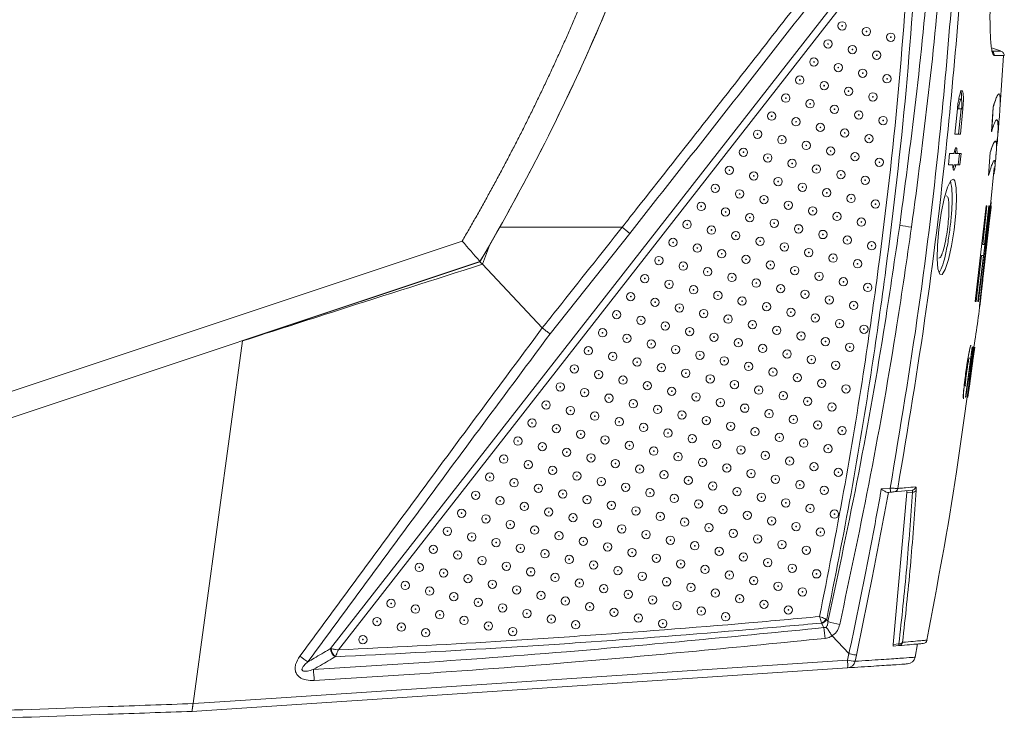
# Model space of a CAD drawing. Header units: millimetres. Extents: x 19 to 723, y 156 to 413.
# Tile 20 of 22: x 603 to 721, y 161 to 247. Entities that reach past the tile are written whole.
import ezdxf

# ---------------------------------------------------------------- set-up
doc = ezdxf.new("R2010")
doc.units = ezdxf.units.MM
doc.header["$LTSCALE"] = 2.5

msp = doc.modelspace()

# ---------------------------------------------------------------- linework, layer by layer
at = {"color": 7, "linetype": 'Continuous', "lineweight": 15}
for p, q in [((640.3, 171.84), (709.81, 260.88)), ((710.05, 259.8), (641.25, 171.68)), ((672.09, 245.63), (672.1, 245.63)), ((720.69, 243.6), (719.63, 243.97)), ((719.76, 243.46), (719.76, 243.45)), ((719.8, 243.23), (719.83, 243.2)), ((720.66, 237.12), (721.05, 243.06)), ((715.98, 237.81), (715.78, 237.81)), ((715.53, 236.65), (715.22, 233.59)), ((715.53, 236.65), (715.69, 236.65)), ((715.99, 236.65), (715.68, 233.59)), ((715.69, 236.65), (716.04, 236.65)), ((715.89, 233.59), (716.19, 236.65)), ((719.81, 236.84), (719.64, 233.94)), ((719.65, 233.94), (719.82, 236.84)), ((719.81, 236.84), (719.82, 236.84)), ((715.22, 233.59), (715.89, 233.59)), ((719.64, 233.94), (719.65, 233.94)), ((720.21, 232.23), (720.3, 233.06)), ((714.6, 231.29), (714.45, 229.94)), ((715.14, 231.29), (714.6, 231.29)), ((715.29, 231.29), (715.5, 231.29)), ((715.98, 231.29), (715.5, 231.29)), ((715.78, 231.29), (715.64, 229.94)), ((715.84, 229.94), (715.98, 231.29)), ((719.47, 231.4), (719.27, 228.66)), ((719.28, 228.66), (719.48, 231.4)), ((719.47, 231.4), (719.48, 231.4)), ((714.45, 229.94), (714.99, 229.94)), ((715.15, 229.94), (715.35, 229.94)), ((715.35, 229.94), (715.84, 229.94)), ((719.49, 225.09), (719.94, 229.56)), ((719.95, 230.4), (720.01, 230.38)), ((719.27, 228.66), (719.28, 228.66)), ((714.17, 226.19), (714.23, 226.16)), ((718.99, 224.99), (717.68, 213.52)), ((719.36, 224.99), (718.07, 213.52)), ((719.44, 224.99), (718.18, 212.91)), ((719.07, 224.99), (718.57, 220.37)), ((718.62, 216.5), (719.58, 224.99)), ((719.49, 224.99), (718.62, 216.5)), ((719.3, 224.99), (718.8, 220.37)), ((718.81, 220.37), (719.31, 224.99)), ((718.99, 224.99), (719, 224.99)), ((719, 224.99), (719.07, 224.99)), ((719.3, 224.99), (719.31, 224.99)), ((719.31, 224.99), (719.36, 224.99)), ((719.57, 224.86), (719.34, 222.9)), ((719.44, 224.99), (719.45, 224.99)), ((719.45, 224.99), (719.49, 224.99)), ((719.58, 225.48), (719.54, 225.04)), ((719.54, 224.96), (719.59, 225.48)), ((719.57, 224.99), (719.58, 224.99)), ((719.58, 225.48), (719.59, 225.48)), ((719.58, 224.99), (719.59, 224.99)), ((660.62, 222.44), (659.36, 220.23)), ((675.3, 222.44), (660.62, 222.44)), ((676.2, 221.69), (666.64, 209.62)), ((538.31, 181.49), (656.09, 220.77)), ((658.23, 218.29), (659.36, 220.23)), ((659.36, 220.23), (658.52, 217.98)), ((718.57, 220.37), (718.81, 220.37)), ((718.42, 219.03), (717.77, 213.52)), ((718.65, 219.03), (718, 213.52)), ((718.01, 213.52), (718.66, 219.03)), ((718.66, 219.03), (718.42, 219.03)), ((658.23, 218.32), (538.31, 178.32)), ((629.73, 208.78), (658.23, 218.29)), ((658.52, 217.98), (658.52, 217.98)), ((658.52, 217.98), (665.71, 210.34)), ((718.65, 216.91), (718.19, 212.91)), ((718.37, 216.19), (718.4, 216.47)), ((717.68, 213.52), (717.69, 213.52)), ((717.77, 213.52), (717.69, 213.52)), ((718, 213.52), (718.01, 213.52)), ((718.07, 213.52), (718.01, 213.52)), ((718.18, 212.91), (718.24, 213.45)), ((718.18, 212.91), (718.19, 212.91)), ((718.19, 212.91), (718.24, 213.42)), ((665.71, 210.34), (665.71, 210.34)), ((629.73, 208.78), (623.79, 165.24)), ((629.73, 208.82), (629.73, 208.81)), ((717.32, 208.05), (716.49, 202.05)), ((716.5, 202.05), (717.33, 208.05)), ((716.76, 202.05), (717.58, 208.05)), ((717.6, 208.05), (716.78, 202.05)), ((717.16, 208.25), (717.17, 208.25)), ((717.48, 208.05), (717.31, 206.73)), ((717.32, 208.05), (717.33, 208.05)), ((717.32, 206.73), (717.49, 208.05)), ((717.33, 208.05), (717.41, 208.05)), ((717.57, 208.05), (717.4, 206.73)), ((717.43, 206.67), (717.61, 208.05)), ((717.48, 208.05), (717.49, 208.05)), ((717.51, 208.05), (717.57, 208.05)), ((717.58, 208.05), (717.6, 208.05)), ((717.34, 206.73), (716.69, 202.05)), ((716.7, 202.05), (717.35, 206.73)), ((717.38, 206.73), (716.73, 202.05)), ((717.39, 206.71), (716.75, 202.05)), ((716.98, 203.37), (717.44, 206.73)), ((717.02, 205.29), (717.22, 206.79)), ((717.15, 206.03), (717.16, 206.03)), ((717.22, 206.79), (717.23, 206.79)), ((717.27, 205.57), (717.38, 206.36)), ((717.31, 206.73), (717.32, 206.73)), ((717.35, 206.73), (717.32, 206.73)), ((717.4, 206.73), (717.38, 206.73)), ((717.44, 206.73), (717.43, 206.67)), ((717.44, 206.73), (717.44, 206.73)), ((717.02, 205.29), (717.02, 205.29)), ((716.84, 204.04), (716.56, 202.05)), ((716.79, 202.05), (716.98, 203.41)), ((716.87, 204.04), (716.84, 204.04)), ((716.98, 203.41), (716.98, 203.37)), ((716.98, 203.37), (716.98, 203.37)), ((716.27, 201.85), (716.28, 201.85)), ((716.49, 202.05), (716.5, 202.05)), ((716.56, 202.05), (716.5, 202.05)), ((716.69, 202.05), (716.7, 202.05)), ((716.73, 202.05), (716.7, 202.05)), ((716.76, 202.05), (716.74, 202.05)), ((716.75, 202.05), (716.76, 202.05)), ((716.78, 202.05), (716.76, 202.05)), ((706.4, 191.01), (707.47, 191.1)), ((707.48, 190.62), (707.16, 190.59)), ((707.83, 172.35), (709.46, 190.58)), ((710.09, 190.85), (707.94, 190.66)), ((710.15, 190.64), (709.46, 190.58)), ((699.75, 175.39), (699.85, 175.35)), ((699.85, 175.35), (699.99, 175.08)), ((699.24, 174.89), (699.22, 174.91)), ((700.5, 173.37), (700.51, 173.36)), ((700.51, 173.36), (702.5, 171.24)), ((640.3, 171.84), (640.36, 171.83)), ((707.83, 172.35), (708.52, 172.41)), ((708.52, 172.2), (707.84, 172.14)), ((710.46, 170.81), (710.76, 172.4)), ((640.86, 170.87), (640.83, 170.85)), ((702.34, 170.46), (702.5, 171.24)), ((703.41, 171.07), (703.25, 170.32)), ((702.36, 169.53), (623.66, 164.31))]:
    msp.add_line(p, q, dxfattribs=at)
at = {"color": 106, "linetype": 'Continuous', "lineweight": 15}
for p, q in [((719.94, 243.07), (719.82, 243.19)), ((716.05, 236.65), (716.19, 236.65)), ((658.52, 217.98), (658.23, 218.29))]:
    msp.add_line(p, q, dxfattribs=at)
at = {"color": 7, "linetype": 'Continuous', "lineweight": 15, "flags": 128}
for points in [[(714.97, 228.16), (714.74, 228.05), (714.36, 227.25), (713.96, 225.9), (713.6, 224.12), (713.31, 222.16), (713.15, 220.26), (713.11, 218.63), (713.2, 217.43), (713.41, 216.78), (713.71, 216.74), (714.08, 217.34), (714.47, 218.54), (714.83, 220.2), (715.13, 222.13), (715.33, 224.07), (715.41, 225.81), (715.37, 227.16), (715.21, 227.99), (715.06, 228.2), (715.06, 228.2)], [(623.79, 165.24), (625.78, 165.38), (633.76, 165.91), (665.66, 168.03), (702.34, 170.46)]]:
    msp.add_lwpolyline(points, dxfattribs=at)
at = {"color": 7, "linetype": 'Continuous', "lineweight": 15}
for centre, radius in [((701.7, 246.6), 0.5), ((701.7, 246.61), 0.0417), ((704.62, 245.93), 0.5), ((704.63, 245.93), 0.0417), ((700.01, 244.44), 0.5), ((707.54, 245.25), 0.5), ((707.55, 245.26), 0.0417), ((700.01, 244.44), 0.0417), ((702.93, 243.76), 0.5), ((702.93, 243.77), 0.0417), ((705.85, 243.09), 0.5), ((698.31, 242.27), 0.5), ((698.32, 242.27), 0.0417), ((705.86, 243.09), 0.0417), ((701.24, 241.6), 0.5), ((701.24, 241.6), 0.0417), ((704.16, 240.92), 0.5), ((696.62, 240.1), 0.5), ((696.63, 240.11), 0.0417), ((699.55, 239.43), 0.5), ((704.17, 240.92), 0.0417), ((707.08, 240.25), 0.5), ((707.09, 240.25), 0.0417), ((699.55, 239.43), 0.0417), ((702.47, 238.75), 0.5), ((702.47, 238.76), 0.0417), ((694.93, 237.94), 0.5), ((694.94, 237.94), 0.0417), ((697.85, 237.26), 0.5), ((705.39, 238.08), 0.5), ((705.4, 238.08), 0.0417), ((697.86, 237.26), 0.0417), ((700.78, 236.59), 0.5), ((700.78, 236.59), 0.0417), ((703.7, 235.91), 0.5), ((693.24, 235.77), 0.5), ((693.24, 235.77), 0.0417), ((696.16, 235.09), 0.5), ((703.7, 235.92), 0.0417), ((706.62, 235.24), 0.5), ((706.63, 235.24), 0.0417), ((691.55, 233.6), 0.5), ((696.17, 235.1), 0.0417), ((699.08, 234.42), 0.5), ((699.09, 234.42), 0.0417), ((702.01, 233.74), 0.5), ((691.55, 233.61), 0.0417), ((694.47, 232.93), 0.5), ((694.48, 232.93), 0.0417), ((702.01, 233.75), 0.0417), ((704.93, 233.07), 0.5), ((704.94, 233.07), 0.0417), ((689.85, 231.43), 0.5), ((697.39, 232.25), 0.5), ((697.4, 232.26), 0.0417), ((700.32, 231.58), 0.5), ((689.86, 231.44), 0.0417), ((692.78, 230.76), 0.5), ((692.78, 230.76), 0.0417), ((695.7, 230.09), 0.5), ((700.32, 231.58), 0.0417), ((703.24, 230.9), 0.5), ((703.24, 230.91), 0.0417), ((706.16, 230.23), 0.5), ((688.16, 229.27), 0.5), ((688.17, 229.27), 0.0417), ((695.71, 230.09), 0.0417), ((698.62, 229.41), 0.5), ((698.63, 229.41), 0.0417), ((706.17, 230.23), 0.0417), ((691.09, 228.59), 0.5), ((691.09, 228.6), 0.0417), ((694.01, 227.92), 0.5), ((701.55, 228.74), 0.5), ((701.55, 228.74), 0.0417), ((704.47, 228.06), 0.5), ((704.47, 228.07), 0.0417), ((686.47, 227.1), 0.5), ((686.48, 227.1), 0.0417), ((689.39, 226.43), 0.5), ((694.01, 227.92), 0.0417), ((696.93, 227.24), 0.5), ((696.94, 227.25), 0.0417), ((699.85, 226.57), 0.5), ((689.4, 226.43), 0.0417), ((692.32, 225.75), 0.5), ((692.32, 225.76), 0.0417), ((699.86, 226.57), 0.0417), ((702.78, 225.89), 0.5), ((702.78, 225.9), 0.0417), ((684.78, 224.93), 0.5), ((684.78, 224.94), 0.0417), ((687.7, 224.26), 0.5), ((695.24, 225.08), 0.5), ((695.25, 225.08), 0.0417), ((698.16, 224.4), 0.5), ((705.7, 225.22), 0.5), ((705.71, 225.22), 0.0417), ((687.71, 224.26), 0.0417), ((690.62, 223.58), 0.5), ((690.63, 223.59), 0.0417), ((693.55, 222.91), 0.5), ((698.17, 224.41), 0.0417), ((701.08, 223.73), 0.5), ((701.09, 223.73), 0.0417), ((704.01, 223.05), 0.5), ((683.09, 222.77), 0.5), ((683.09, 222.77), 0.0417), ((686.01, 222.09), 0.5), ((693.55, 222.91), 0.0417), ((696.47, 222.24), 0.5), ((696.48, 222.24), 0.0417), ((704.01, 223.06), 0.0417), ((681.4, 220.6), 0.5), ((686.02, 222.1), 0.0417), ((688.93, 221.42), 0.5), ((688.94, 221.42), 0.0417), ((691.86, 220.74), 0.5), ((699.39, 221.56), 0.5), ((699.4, 221.56), 0.0417), ((702.32, 220.89), 0.5), ((681.4, 220.6), 0.0417), ((684.32, 219.92), 0.5), ((684.32, 219.93), 0.0417), ((691.86, 220.75), 0.0417), ((694.78, 220.07), 0.5), ((694.78, 220.07), 0.0417), ((697.7, 219.39), 0.5), ((702.32, 220.89), 0.0417), ((705.24, 220.21), 0.5), ((705.24, 220.22), 0.0417), ((679.7, 218.43), 0.5), ((687.24, 219.25), 0.5), ((687.25, 219.25), 0.0417), ((690.16, 218.58), 0.5), ((697.71, 219.4), 0.0417), ((700.62, 218.72), 0.5), ((700.63, 218.72), 0.0417), ((679.71, 218.44), 0.0417), ((682.63, 217.76), 0.5), ((682.63, 217.76), 0.0417), ((685.55, 217.08), 0.5), ((690.17, 218.58), 0.0417), ((693.09, 217.9), 0.5), ((693.09, 217.91), 0.0417), ((696.01, 217.23), 0.5), ((703.55, 218.04), 0.5), ((703.55, 218.05), 0.0417), ((678.01, 216.26), 0.5), ((678.02, 216.27), 0.0417), ((685.55, 217.09), 0.0417), ((688.47, 216.41), 0.5), ((688.48, 216.41), 0.0417), ((696.02, 217.23), 0.0417), ((698.93, 216.55), 0.5), ((698.94, 216.56), 0.0417), ((701.85, 215.88), 0.5), ((680.93, 215.59), 0.5), ((680.94, 215.59), 0.0417), ((683.86, 214.92), 0.5), ((691.39, 215.73), 0.5), ((691.4, 215.74), 0.0417), ((694.32, 215.06), 0.5), ((694.32, 215.06), 0.0417), ((701.86, 215.88), 0.0417), ((704.78, 215.2), 0.5), ((704.78, 215.21), 0.0417), ((676.32, 214.1), 0.5), ((676.33, 214.1), 0.0417), ((679.24, 213.42), 0.5), ((683.86, 214.92), 0.0417), ((686.78, 214.24), 0.5), ((686.79, 214.25), 0.0417), ((689.7, 213.57), 0.5), ((697.24, 214.39), 0.5), ((697.25, 214.39), 0.0417), ((700.16, 213.71), 0.5), ((679.25, 213.43), 0.0417), ((682.17, 212.75), 0.5), ((682.17, 212.75), 0.0417), ((689.71, 213.57), 0.0417), ((692.63, 212.89), 0.5), ((692.63, 212.9), 0.0417), ((700.17, 213.71), 0.0417), ((703.09, 213.04), 0.5), ((703.09, 213.04), 0.0417), ((674.63, 211.93), 0.5), ((674.63, 211.93), 0.0417), ((677.55, 211.26), 0.5), ((685.09, 212.07), 0.5), ((685.09, 212.08), 0.0417), ((688.01, 211.4), 0.5), ((695.55, 212.22), 0.5), ((695.55, 212.22), 0.0417), ((698.47, 211.54), 0.5), ((698.48, 211.55), 0.0417), ((677.56, 211.26), 0.0417), ((680.47, 210.58), 0.5), ((680.48, 210.59), 0.0417), ((683.4, 209.91), 0.5), ((688.02, 211.4), 0.0417), ((690.93, 210.73), 0.5), ((690.94, 210.73), 0.0417), ((693.86, 210.05), 0.5), ((701.39, 210.87), 0.5), ((701.4, 210.87), 0.0417), ((704.32, 210.19), 0.5), ((672.94, 209.76), 0.5), ((672.94, 209.77), 0.0417), ((675.86, 209.09), 0.5), ((683.4, 209.91), 0.0417), ((686.32, 209.23), 0.5), ((686.32, 209.24), 0.0417), ((693.86, 210.06), 0.0417), ((696.78, 209.38), 0.5), ((696.78, 209.38), 0.0417), ((699.7, 208.7), 0.5), ((704.32, 210.2), 0.0417), ((671.24, 207.6), 0.5), ((675.86, 209.09), 0.0417), ((678.78, 208.41), 0.5), ((678.79, 208.42), 0.0417), ((681.7, 207.74), 0.5), ((689.24, 208.56), 0.5), ((689.25, 208.56), 0.0417), ((692.16, 207.88), 0.5), ((699.71, 208.71), 0.0417), ((702.62, 208.03), 0.5), ((702.63, 208.03), 0.0417), ((671.25, 207.6), 0.0417), ((674.17, 206.92), 0.5), ((674.17, 206.93), 0.0417), ((681.71, 207.74), 0.0417), ((684.63, 207.07), 0.5), ((684.63, 207.07), 0.0417), ((687.55, 206.39), 0.5), ((692.17, 207.89), 0.0417), ((695.09, 207.21), 0.5), ((695.09, 207.21), 0.0417), ((698.01, 206.54), 0.5), ((669.55, 205.43), 0.5), ((677.09, 206.25), 0.5), ((677.1, 206.25), 0.0417), ((680.01, 205.57), 0.5), ((687.56, 206.4), 0.0417), ((690.47, 205.72), 0.5), ((690.48, 205.72), 0.0417), ((698.02, 206.54), 0.0417), ((700.93, 205.86), 0.5), ((700.94, 205.86), 0.0417), ((669.56, 205.43), 0.0417), ((672.47, 204.75), 0.5), ((672.48, 204.76), 0.0417), ((675.4, 204.08), 0.5), ((680.02, 205.58), 0.0417), ((682.93, 204.9), 0.5), ((682.94, 204.9), 0.0417), ((685.86, 204.22), 0.5), ((693.4, 205.04), 0.5), ((693.4, 205.05), 0.0417), ((696.32, 204.37), 0.5), ((667.86, 203.26), 0.5), ((667.87, 203.27), 0.0417), ((675.4, 204.08), 0.0417), ((678.32, 203.41), 0.5), ((678.33, 203.41), 0.0417), ((685.86, 204.23), 0.0417), ((688.78, 203.55), 0.5), ((688.79, 203.55), 0.0417), ((691.7, 202.88), 0.5), ((696.32, 204.37), 0.0417), ((699.24, 203.69), 0.5), ((699.25, 203.7), 0.0417), ((702.16, 203.02), 0.5), ((670.78, 202.59), 0.5), ((670.79, 202.59), 0.0417), ((673.71, 201.91), 0.5), ((681.24, 202.73), 0.5), ((681.25, 202.74), 0.0417), ((684.17, 202.06), 0.5), ((691.71, 202.88), 0.0417), ((694.63, 202.2), 0.5), ((694.63, 202.21), 0.0417), ((702.17, 203.02), 0.0417), ((666.17, 201.09), 0.5), ((666.17, 201.1), 0.0417), ((673.71, 201.92), 0.0417), ((676.63, 201.24), 0.5), ((676.63, 201.24), 0.0417), ((679.55, 200.56), 0.5), ((684.17, 202.06), 0.0417), ((687.09, 201.38), 0.5), ((687.09, 201.39), 0.0417), ((690.01, 200.71), 0.5), ((697.55, 201.53), 0.5), ((697.55, 201.53), 0.0417), ((700.47, 200.85), 0.5), ((669.09, 200.42), 0.5), ((669.1, 200.42), 0.0417), ((672.01, 199.75), 0.5), ((672.02, 199.75), 0.0417), ((679.56, 200.57), 0.0417), ((682.47, 199.89), 0.5), ((682.48, 199.89), 0.0417), ((690.02, 200.71), 0.0417), ((692.93, 200.03), 0.5), ((692.94, 200.04), 0.0417), ((695.86, 199.36), 0.5), ((700.48, 200.86), 0.0417), ((664.48, 198.93), 0.5), ((664.48, 198.93), 0.0417), ((667.4, 198.25), 0.5), ((674.94, 199.07), 0.5), ((674.94, 199.08), 0.0417), ((677.86, 198.4), 0.5), ((685.4, 199.22), 0.5), ((685.4, 199.22), 0.0417), ((688.32, 198.54), 0.5), ((688.33, 198.55), 0.0417), ((695.86, 199.36), 0.0417), ((698.78, 198.69), 0.5), ((698.79, 198.69), 0.0417), ((667.4, 198.26), 0.0417), ((670.32, 197.58), 0.5), ((670.33, 197.58), 0.0417), ((673.24, 196.9), 0.5), ((677.87, 198.4), 0.0417), ((680.78, 197.72), 0.5), ((680.79, 197.73), 0.0417), ((683.7, 197.05), 0.5), ((691.24, 197.87), 0.5), ((691.25, 197.87), 0.0417), ((694.17, 197.19), 0.5), ((701.7, 198.01), 0.5), ((701.71, 198.01), 0.0417), ((662.78, 196.76), 0.5), ((662.79, 196.76), 0.0417), ((665.71, 196.09), 0.5), ((673.25, 196.91), 0.0417), ((676.17, 196.23), 0.5), ((676.17, 196.23), 0.0417), ((683.71, 197.05), 0.0417), ((686.63, 196.37), 0.5), ((686.63, 196.38), 0.0417), ((689.55, 195.7), 0.5), ((694.17, 197.2), 0.0417), ((697.09, 196.52), 0.5), ((697.09, 196.52), 0.0417), ((700.01, 195.84), 0.5), ((661.09, 194.59), 0.5), ((665.71, 196.09), 0.0417), ((668.63, 195.41), 0.5), ((668.64, 195.42), 0.0417), ((671.55, 194.74), 0.5), ((679.09, 195.56), 0.5), ((679.1, 195.56), 0.0417), ((682.01, 194.88), 0.5), ((689.56, 195.7), 0.0417), ((692.47, 195.03), 0.5), ((692.48, 195.03), 0.0417), ((700.02, 195.85), 0.0417), ((661.1, 194.6), 0.0417), ((664.02, 193.92), 0.5), ((664.02, 193.92), 0.0417), ((671.56, 194.74), 0.0417), ((674.48, 194.06), 0.5), ((674.48, 194.07), 0.0417), ((677.4, 193.39), 0.5), ((682.02, 194.89), 0.0417), ((684.94, 194.21), 0.5), ((684.94, 194.21), 0.0417), ((687.86, 193.53), 0.5), ((695.4, 194.35), 0.5), ((695.4, 194.36), 0.0417), ((698.32, 193.68), 0.5), ((659.4, 192.43), 0.5), ((666.94, 193.24), 0.5), ((666.94, 193.25), 0.0417), ((669.86, 192.57), 0.5), ((677.4, 193.39), 0.0417), ((680.32, 192.71), 0.5), ((680.33, 192.72), 0.0417), ((687.86, 193.54), 0.0417), ((690.78, 192.86), 0.5), ((690.79, 192.86), 0.0417), ((693.7, 192.18), 0.5), ((698.32, 193.68), 0.0417), ((701.24, 193), 0.5), ((701.25, 193.01), 0.0417), ((659.41, 192.43), 0.0417), ((662.32, 191.75), 0.5), ((662.33, 191.76), 0.0417), ((665.25, 191.08), 0.5), ((669.87, 192.57), 0.0417), ((672.78, 191.9), 0.5), ((672.79, 191.9), 0.0417), ((675.71, 191.22), 0.5), ((683.24, 192.04), 0.5), ((683.25, 192.04), 0.0417), ((686.17, 191.37), 0.5), ((693.71, 192.19), 0.0417), ((696.63, 191.51), 0.5), ((696.63, 191.51), 0.0417), ((657.71, 190.26), 0.5), ((657.71, 190.26), 0.0417), ((665.25, 191.08), 0.0417), ((668.17, 190.4), 0.5), ((668.17, 190.41), 0.0417), ((675.71, 191.23), 0.0417), ((678.63, 190.55), 0.5), ((678.64, 190.55), 0.0417), ((681.55, 189.87), 0.5), ((686.17, 191.37), 0.0417), ((689.09, 190.69), 0.5), ((689.1, 190.7), 0.0417), ((692.01, 190.02), 0.5), ((699.55, 190.84), 0.5), ((699.56, 190.84), 0.0417), ((660.63, 189.59), 0.5), ((660.64, 189.59), 0.0417), ((663.55, 188.91), 0.5), ((671.09, 189.73), 0.5), ((671.1, 189.73), 0.0417), ((674.01, 189.05), 0.5), ((681.56, 189.88), 0.0417), ((684.47, 189.2), 0.5), ((684.48, 189.2), 0.0417), ((692.02, 190.02), 0.0417), ((694.94, 189.34), 0.5), ((694.94, 189.35), 0.0417), ((697.86, 188.67), 0.5), ((656.02, 188.09), 0.5), ((656.02, 188.1), 0.0417), ((663.56, 188.91), 0.0417), ((666.48, 188.24), 0.5), ((666.48, 188.24), 0.0417), ((669.4, 187.56), 0.5), ((674.02, 189.06), 0.0417), ((676.94, 188.38), 0.5), ((676.94, 188.38), 0.0417), ((679.86, 187.71), 0.5), ((687.4, 188.52), 0.5), ((687.4, 188.53), 0.0417), ((690.32, 187.85), 0.5), ((697.86, 188.67), 0.0417), ((700.78, 187.99), 0.5), ((700.79, 188), 0.0417), ((658.94, 187.42), 0.5), ((658.95, 187.42), 0.0417), ((661.86, 186.74), 0.5), ((661.87, 186.75), 0.0417), ((669.41, 187.57), 0.0417), ((672.32, 186.89), 0.5), ((672.33, 186.89), 0.0417), ((679.87, 187.71), 0.0417), ((682.78, 187.03), 0.5), ((682.79, 187.04), 0.0417), ((685.71, 186.36), 0.5), ((690.33, 187.85), 0.0417), ((693.24, 187.18), 0.5), ((693.25, 187.18), 0.0417), ((696.17, 186.5), 0.5), ((654.32, 185.93), 0.5), ((654.33, 185.93), 0.0417), ((657.25, 185.25), 0.5), ((664.79, 186.07), 0.5), ((664.79, 186.07), 0.0417), ((667.71, 185.39), 0.5), ((675.25, 186.21), 0.5), ((675.25, 186.22), 0.0417), ((678.17, 185.54), 0.5), ((678.17, 185.54), 0.0417), ((685.71, 186.36), 0.0417), ((688.63, 185.68), 0.5), ((688.63, 185.69), 0.0417), ((696.17, 186.51), 0.0417), ((699.09, 185.83), 0.5), ((699.09, 185.83), 0.0417), ((657.25, 185.26), 0.0417), ((660.17, 184.58), 0.5), ((660.18, 184.58), 0.0417), ((663.09, 183.9), 0.5), ((667.71, 185.4), 0.0417), ((670.63, 184.72), 0.5), ((670.64, 184.72), 0.0417), ((673.55, 184.05), 0.5), ((681.09, 184.86), 0.5), ((681.1, 184.87), 0.0417), ((684.01, 184.19), 0.5), ((691.55, 185.01), 0.5), ((691.56, 185.01), 0.0417), ((694.47, 184.33), 0.5), ((694.48, 184.34), 0.0417), ((652.63, 183.76), 0.5), ((652.64, 183.76), 0.0417), ((655.56, 183.08), 0.5), ((663.1, 183.91), 0.0417), ((666.02, 183.23), 0.5), ((666.02, 183.23), 0.0417), ((673.56, 184.05), 0.0417), ((676.48, 183.37), 0.5), ((676.48, 183.38), 0.0417), ((679.4, 182.7), 0.5), ((684.02, 184.19), 0.0417), ((686.94, 183.52), 0.5), ((686.94, 183.52), 0.0417), ((689.86, 182.84), 0.5), ((697.4, 183.66), 0.5), ((697.4, 183.66), 0.0417), ((650.94, 181.59), 0.5), ((655.56, 183.09), 0.0417), ((658.48, 182.41), 0.5), ((658.48, 182.41), 0.0417), ((661.4, 181.74), 0.5), ((668.94, 182.55), 0.5), ((668.94, 182.56), 0.0417), ((671.86, 181.88), 0.5), ((679.4, 182.7), 0.0417), ((682.32, 182.02), 0.5), ((682.33, 182.03), 0.0417), ((689.87, 182.85), 0.0417), ((692.78, 182.17), 0.5), ((692.79, 182.17), 0.0417), ((650.95, 181.6), 0.0417), ((653.86, 180.92), 0.5), ((653.87, 180.92), 0.0417), ((661.41, 181.74), 0.0417), ((664.32, 181.06), 0.5), ((664.33, 181.06), 0.0417), ((667.25, 180.39), 0.5), ((671.87, 181.88), 0.0417), ((674.78, 181.2), 0.5), ((674.79, 181.21), 0.0417), ((677.71, 180.53), 0.5), ((685.24, 181.35), 0.5), ((685.25, 181.35), 0.0417), ((688.17, 180.67), 0.5), ((695.71, 181.49), 0.5), ((695.71, 181.5), 0.0417), ((698.63, 180.82), 0.5), ((698.63, 180.82), 0.0417), ((649.25, 179.42), 0.5), ((656.79, 180.24), 0.5), ((656.79, 180.25), 0.0417), ((659.71, 179.57), 0.5), ((667.25, 180.39), 0.0417), ((670.17, 179.71), 0.5), ((670.18, 179.72), 0.0417), ((677.71, 180.53), 0.0417), ((680.63, 179.86), 0.5), ((680.64, 179.86), 0.0417), ((683.55, 179.18), 0.5), ((688.17, 180.68), 0.0417), ((691.09, 180), 0.5), ((691.1, 180), 0.0417), ((694.01, 179.33), 0.5), ((649.25, 179.43), 0.0417), ((652.17, 178.75), 0.5), ((652.18, 178.75), 0.0417), ((655.09, 178.08), 0.5), ((659.72, 179.57), 0.0417), ((662.63, 178.89), 0.5), ((662.64, 178.9), 0.0417), ((665.55, 178.22), 0.5), ((673.09, 179.04), 0.5), ((673.1, 179.04), 0.0417), ((676.02, 178.36), 0.5), ((683.56, 179.19), 0.0417), ((686.48, 178.51), 0.5), ((686.48, 178.51), 0.0417), ((694.02, 179.33), 0.0417), ((696.94, 178.65), 0.5), ((696.94, 178.66), 0.0417), ((647.56, 177.26), 0.5), ((647.56, 177.26), 0.0417), ((655.1, 178.08), 0.0417), ((658.02, 177.4), 0.5), ((658.02, 177.41), 0.0417), ((665.56, 178.22), 0.0417), ((668.48, 177.54), 0.5), ((668.48, 177.55), 0.0417), ((671.4, 176.87), 0.5), ((676.02, 178.37), 0.0417), ((678.94, 177.69), 0.5), ((678.94, 177.69), 0.0417), ((681.86, 177.01), 0.5), ((689.4, 177.83), 0.5), ((689.4, 177.84), 0.0417), ((692.32, 177.16), 0.5), ((650.48, 176.58), 0.5), ((650.49, 176.59), 0.0417), ((653.4, 175.91), 0.5), ((660.94, 176.73), 0.5), ((660.95, 176.73), 0.0417), ((663.86, 176.05), 0.5), ((671.41, 176.87), 0.0417), ((674.32, 176.2), 0.5), ((674.33, 176.2), 0.0417), ((681.87, 177.02), 0.0417), ((684.78, 176.34), 0.5), ((684.79, 176.34), 0.0417), ((687.71, 175.67), 0.5), ((692.33, 177.16), 0.0417), ((695.24, 176.48), 0.5), ((695.25, 176.49), 0.0417), ((645.87, 175.09), 0.5), ((645.87, 175.09), 0.0417), ((653.41, 175.91), 0.0417), ((656.33, 175.23), 0.5), ((656.33, 175.24), 0.0417), ((659.25, 174.56), 0.5), ((663.87, 176.06), 0.0417), ((666.79, 175.38), 0.5), ((666.79, 175.38), 0.0417), ((669.71, 174.7), 0.5), ((677.25, 175.52), 0.5), ((677.25, 175.53), 0.0417), ((680.17, 174.85), 0.5), ((687.71, 175.67), 0.0417), ((648.79, 174.42), 0.5), ((648.79, 174.42), 0.0417), ((651.71, 173.74), 0.5), ((651.72, 173.75), 0.0417), ((659.25, 174.56), 0.0417), ((662.17, 173.89), 0.5), ((662.18, 173.89), 0.0417), ((669.71, 174.71), 0.0417), ((680.17, 174.85), 0.0417), ((644.17, 172.92), 0.5), ((644.18, 172.93), 0.0417)]:
    msp.add_circle(centre, radius, dxfattribs=at)
at = {"color": 106, "linetype": 'Continuous', "lineweight": 15}
msp.add_arc((719.45, 243.11), 0.501, 355.7159, 48.0303, dxfattribs=at)
at = {"color": 7, "linetype": 'Continuous', "lineweight": 15}
for centre, radius, start, end in [((720.64, 243.09), 0.5, 355.7274, 89.4531), ((659.2, 201.97), 26.04, 49.231, 51.8218), ((715.85, 265.45), 43.4, 260.4002, 262.3007), ((705.75, 190.84), 1.74, 352.9101, 8.8486), ((707.9, 191.15), 0.492, 275.3666, 350.703), ((710.05, 191.34), 0.495, 275.2509, 350.7614), ((710.2, 191.11), 0.471, 263.2581, 325.4586), ((698.86, 175.85), 0.997, 290.8964, 332.7578), ((699.05, 175.77), 0.905, 282.3516, 332.153), ((716.5, 243.67), 70.55, 256.4655, 257.6511), ((672.31, 170.35), 27.49, 5.6724, 8.3954), ((708.59, 172.86), 0.452, 260.7877, 325.1066), ((708.47, 172.69), 0.496, 275.1566, 349.0203), ((711.4, 172.95), 0.5, 274.9982, 349.0134), ((641.48, 171.84), 1.18, 179.6268, 236.7188), ((641.65, 171.89), 1.28, 182.2618, 232.3788), ((707.69, 172.31), 0.835, 352.6895, 7.3105), ((654.44, 195.12), 30.05, 233.5965, 235.8422), ((696.58, 169.86), 5.79, 356.7373, 6.009), ((703.88, 177.12), 6.83, 256.9412, 264.7175), ((702.29, 170.51), 0.982, 274.197, 348.7736), ((709.49, 171), 1, 273.7968, 348.7911), ((612.91, 166.72), 25.45, 2.9416, 5.8994)]:
    msp.add_arc(centre, radius, start, end, dxfattribs=at)
for points, knots in [([(656.09, 220.77), (656.37, 221.25), (656.92, 222.19), (657.73, 223.62), (658.54, 225.05), (659.33, 226.49), (660.12, 227.93), (660.89, 229.37), (661.65, 230.82), (662.41, 232.28), (663.16, 233.74), (663.89, 235.2), (664.62, 236.67), (665.33, 238.14), (666.04, 239.62), (666.73, 241.1), (667.42, 242.59), (668.1, 244.09), (668.77, 245.58), (669.42, 247.09), (670.07, 248.59), (670.71, 250.11), (671.34, 251.62), (671.95, 253.15), (672.56, 254.67), (674.16, 258.76), (676.59, 265.44), (679.59, 274.83), (682.21, 284.33), (684.46, 293.93), (686.32, 303.62), (687.79, 313.37), (688.87, 323.17), (689.39, 330.73), (689.62, 336.04), (689.72, 339.07), (689.78, 342.1), (689.8, 345.12), (689.78, 348.15), (689.73, 351.18), (689.64, 354.2), (689.51, 357.22), (689.35, 360.24), (689.15, 363.26), (688.91, 366.28), (688.63, 369.3), (688.42, 371.3), (688.31, 372.31)], [0, 0, 0, 0, 0.010423, 0.020842, 0.031257, 0.041668, 0.052076, 0.062482, 0.072885, 0.083287, 0.093687, 0.104086, 0.114485, 0.124885, 0.135284, 0.145685, 0.156087, 0.166492, 0.176898, 0.187308, 0.197721, 0.208137, 0.218558, 0.228984, 0.239415, 0.249851, 0.312421, 0.374901, 0.43739, 0.499989, 0.562619, 0.625133, 0.687632, 0.750216, 0.769475, 0.788717, 0.807943, 0.827156, 0.84636, 0.865558, 0.884752, 0.903945, 0.92314, 0.94234, 0.961548, 0.980767, 1, 1, 1, 1]), ([(707.47, 191.1), (708.66, 198.27), (711.05, 212.6), (713.4, 232.43), (715, 250.5), (715.98, 266.78), (716.54, 283.11), (716.54, 294.01), (716.53, 299.46)], [0, 0, 0, 0, 0.200041, 0.400359, 0.549985, 0.699725, 0.849806, 1, 1, 1, 1]), ([(717.49, 299.49), (717.49, 294.05), (717.49, 283.17), (716.92, 266.84), (715.94, 250.51), (714.32, 232.41), (711.97, 212.56), (709.58, 198.24), (708.38, 191.07)], [0, 0, 0, 0, 0.149787, 0.299686, 0.449922, 0.600273, 0.8, 1, 1, 1, 1]), ([(688.49, 298.71), (685.81, 284.58), (681.91, 270.67), (671.77, 243.74), (665.54, 230.72), (658.23, 218.32)], [0, 0, 0, 0, 0.5, 0.5, 1, 1, 1, 1]), ([(688.25, 297.48), (687.25, 292.74), (685.24, 283.26), (681.24, 269.49), (676.59, 256.14), (671.54, 243.97), (666.23, 232.71), (662.49, 225.86), (660.62, 222.44)], [0, 0, 0, 0, 0.180729, 0.362069, 0.5351, 0.70867, 0.854335, 1, 1, 1, 1]), ([(675.3, 222.44), (675.92, 223.23), (679.01, 227.15), (686.58, 236.77), (697.97, 251.33), (706.82, 262.8), (711.24, 268.54)], [0, 0, 0, 0, 0.051305, 0.256525, 0.628244, 1, 1, 1, 1]), ([(712.19, 267.8), (709.22, 263.94), (703.26, 256.22), (691.29, 240.83), (682.24, 229.35), (676.2, 221.69)], [0, 0, 0, 0, 0.249972, 0.499957, 1, 1, 1, 1]), ([(708.61, 222.66), (709.33, 228.03), (710.75, 238.78), (712, 251.53), (712.76, 260.87), (713.03, 264.8), (713.17, 266.77)], [0, 0, 0, 0, 0.366576, 0.733419, 0.866703, 1, 1, 1, 1]), ([(714.58, 266.65), (714.44, 264.68), (714.17, 260.74), (713.42, 251.39), (712.17, 238.6), (710.75, 227.83), (710.03, 222.44)], [0, 0, 0, 0, 0.133288, 0.266589, 0.63316, 1, 1, 1, 1]), ([(711, 260.48), (710.51, 253.28), (709.54, 238.88), (707.44, 220.61), (705.15, 204.47), (702.85, 190.44), (700.85, 180.38), (699.85, 175.35)], [0, 0, 0, 0, 0.2517213, 0.5037864, 0.6418209, 0.8208484, 1, 1, 1, 1]), ([(698.99, 175.69), (699.98, 180.69), (701.96, 190.68), (704.25, 204.63), (706.52, 220.59), (708.59, 238.59), (709.56, 252.73), (710.05, 259.8)], [0, 0, 0, 0, 0.179898, 0.359919, 0.499406, 0.749538, 1, 1, 1, 1]), ([(719.82, 243.19), (719.82, 243.19), (719.77, 243.24), (719.68, 243.58), (719.58, 244.24), (719.51, 245.19), (719.46, 246.38), (719.44, 247.8), (719.46, 248.89), (719.47, 249.44)], [0, 0, 0, 0, 0.016804, 0.183678, 0.350477, 0.512794, 0.675056, 0.83753, 1, 1, 1, 1]), ([(719.62, 243.57), (720.08, 243.57), (720.77, 243.57), (720.7, 243.57), (720.68, 243.57)], [0, 0, 0, 0, 0.650575, 1, 1, 1, 1]), ([(716.19, 236.65), (716.21, 236.89), (716.25, 237.37), (716.26, 238.02), (716.23, 238.52), (716.15, 238.81), (716.05, 238.86), (715.92, 238.67), (715.79, 238.24), (715.66, 237.63), (715.57, 237.06), (715.54, 236.73), (715.53, 236.65)], [0, 0, 0, 0, 0.1054465, 0.2109198, 0.3158706, 0.4210667, 0.5274228, 0.6353911, 0.7447606, 0.8546906, 0.9640372, 1, 1, 1, 1]), ([(715.87, 238.8), (715.89, 238.81), (715.94, 238.83), (716, 238.62), (716.05, 238.22), (716.05, 237.84), (716.04, 237.68)], [0, 0, 0, 0, 0.121556, 0.44073, 0.755032, 1, 1, 1, 1]), ([(715.67, 237.64), (715.69, 237.7), (715.73, 237.81), (715.76, 237.8), (715.78, 237.8)], [0, 0, 0, 0, 0.610497, 1, 1, 1, 1]), ([(716.04, 236.65), (716.05, 236.78), (716.07, 237.03), (716.08, 237.38), (716.06, 237.65), (716.02, 237.8), (715.96, 237.83), (715.9, 237.73), (715.82, 237.5), (715.76, 237.17), (715.71, 236.87), (715.69, 236.69), (715.69, 236.65)], [0, 0, 0, 0, 0.105432, 0.210891, 0.31582, 0.421003, 0.527366, 0.635355, 0.74474, 0.854666, 0.96399, 1, 1, 1, 1]), ([(720.51, 238.41), (720.5, 238.42), (720.46, 238.47), (720.32, 238.24), (720.1, 237.73), (719.91, 237.14), (719.81, 236.84)], [0, 0, 0, 0, 0.069606, 0.374325, 0.686076, 1, 1, 1, 1]), ([(719.82, 236.84), (719.92, 237.12), (720.1, 237.7), (720.32, 238.23), (720.49, 238.48), (720.62, 238.41), (720.68, 237.93), (720.68, 237.11), (720.62, 236.34), (720.6, 235.99)], [0, 0, 0, 0, 0.1332014, 0.26638, 0.4033526, 0.540321, 0.7037134, 0.8671761, 1, 1, 1, 1]), ([(720.29, 235.31), (720.28, 235.32), (720.25, 235.38), (720.13, 235.24), (719.93, 234.84), (719.74, 234.25), (719.65, 233.94)], [0, 0, 0, 0, 0.028797, 0.345717, 0.662553, 1, 1, 1, 1]), ([(720.25, 235.29), (720.26, 235.3), (720.33, 235.35), (720.42, 234.99), (720.42, 233.97), (720.34, 232.64), (720.22, 231.98), (720.21, 231.94)], [0, 0, 0, 0, 0.050349, 0.241502, 0.606371, 0.974256, 1, 1, 1, 1]), ([(720.26, 232.36), (720.3, 232.64), (720.39, 233.28), (720.43, 234.12), (720.43, 234.79), (720.39, 235.2), (720.33, 235.26), (720.3, 235.29)], [0, 0, 0, 0, 0.186393, 0.422394, 0.658323, 0.852611, 1, 1, 1, 1]), ([(720.38, 233.36), (720.38, 233.44), (720.47, 234.32), (720.53, 235.2), (720.6, 235.99)], [0, 0, 0, 0, 0.0918142, 1, 1, 1, 1]), ([(715.5, 231.29), (715.49, 231.41), (715.49, 231.66), (715.46, 231.89), (715.4, 231.99), (715.33, 231.94), (715.24, 231.73), (715.18, 231.48), (715.14, 231.32), (715.14, 231.29)], [0, 0, 0, 0, 0.157139, 0.314249, 0.472246, 0.632629, 0.79565, 0.960434, 1, 1, 1, 1]), ([(715.27, 231.77), (715.27, 231.74), (715.29, 231.65), (715.29, 231.46), (715.29, 231.31), (715.29, 231.29)], [0, 0, 0, 0, 0.273095, 0.910492, 1, 1, 1, 1]), ([(720.11, 232.74), (720.1, 232.76), (720.06, 232.82), (719.94, 232.65), (719.74, 232.23), (719.56, 231.68), (719.47, 231.4)], [0, 0, 0, 0, 0.081789, 0.382814, 0.690245, 1, 1, 1, 1]), ([(719.48, 231.4), (719.62, 231.82), (719.91, 232.67), (720.14, 232.88), (720.23, 232.49), (720.24, 231.79), (720.17, 231.12), (720.14, 230.84)], [0, 0, 0, 0, 0.233636, 0.472038, 0.663157, 0.855956, 1, 1, 1, 1]), ([(719.9, 228.79), (719.91, 228.82), (719.97, 228.95), (720.04, 229.58), (720.08, 230.2), (720, 230.57), (719.81, 230.31), (719.55, 229.57), (719.37, 228.96), (719.28, 228.66)], [0, 0, 0, 0, 0.0456858, 0.218458, 0.3898773, 0.5618052, 0.7781139, 0.8886485, 1, 1, 1, 1]), ([(720.03, 229.56), (720.07, 229.93), (720.11, 230.35), (720.15, 230.78), (720.15, 230.83)], [0, 0, 0, 0, 0.86735, 1, 1, 1, 1]), ([(720.14, 230.87), (720.15, 230.94), (720.17, 231.06), (720.17, 231.15), (720.17, 231.18)], [0, 0, 0, 0, 0.61126, 1, 1, 1, 1]), ([(714.99, 229.94), (714.99, 229.82), (714.99, 229.57), (715.03, 229.34), (715.08, 229.24), (715.16, 229.3), (715.25, 229.5), (715.31, 229.75), (715.34, 229.91), (715.35, 229.94)], [0, 0, 0, 0, 0.15707, 0.314111, 0.472092, 0.632544, 0.79565, 0.960448, 1, 1, 1, 1]), ([(715.15, 229.94), (715.12, 229.81), (715.08, 229.61), (715.03, 229.5), (715.02, 229.46)], [0, 0, 0, 0, 0.645893, 1, 1, 1, 1]), ([(720.03, 230.29), (720.04, 230.17), (720.07, 229.99), (720.03, 229.67), (720.01, 229.55)], [0, 0, 0, 0, 0.621317, 1, 1, 1, 1]), ([(714.69, 227.94), (714.74, 227.77), (714.87, 227.4), (714.92, 226.14), (714.87, 224.46), (714.69, 222.55), (714.42, 220.63), (714.07, 218.9), (713.69, 217.57), (713.46, 217.15), (713.35, 216.96)], [0, 0, 0, 0, 0.104651, 0.234068, 0.361978, 0.48981, 0.618959, 0.750296, 0.883864, 1, 1, 1, 1]), ([(714.36, 226.13), (714.4, 225.99), (714.5, 225.73), (714.54, 224.86), (714.5, 223.76), (714.39, 222.51), (714.21, 221.26), (713.98, 220.12), (713.72, 219.25), (713.49, 218.74), (713.37, 218.73), (713.32, 218.73)], [0, 0, 0, 0, 0.1151622, 0.2287528, 0.3409686, 0.4530936, 0.566395, 0.6816657, 0.7989305, 0.9173788, 1, 1, 1, 1]), ([(665.71, 210.34), (666.33, 211.12), (669.53, 215.15), (672.72, 219.19), (675.3, 222.44)], [0, 0, 0, 0, 0.194147, 1, 1, 1, 1]), ([(699.99, 175.08), (701.26, 181.03), (703.8, 192.95), (706.58, 208.83), (708.04, 218.76), (708.61, 222.66)], [0, 0, 0, 0, 0.377583, 0.755507, 1, 1, 1, 1]), ([(710.03, 222.44), (709.46, 218.53), (708.01, 208.59), (705.22, 192.67), (702.68, 180.73), (701.41, 174.75)], [0, 0, 0, 0, 0.244495, 0.622076, 1, 1, 1, 1]), ([(629.73, 208.78), (633.53, 210), (643.11, 213.09), (652.72, 216.14), (658.52, 217.98)], [0, 0, 0, 0, 0.395992, 1, 1, 1, 1]), ([(717.52, 208.06), (717.84, 210.16), (718.29, 213.16), (718.59, 216.18), (718.67, 217.09)], [0, 0, 0, 0, 0.700055, 1, 1, 1, 1]), ([(636.61, 170.94), (641.95, 178.21), (651.61, 191.36), (661.35, 204.47), (665.71, 210.34)], [0, 0, 0, 0, 0.552201, 1, 1, 1, 1]), ([(666.64, 209.62), (662.29, 203.76), (652.56, 190.67), (642.91, 177.52), (637.57, 170.26)], [0, 0, 0, 0, 0.447312, 1, 1, 1, 1]), ([(665.71, 210.34), (665.85, 210.23), (666.11, 210.03), (666.42, 209.79), (666.58, 209.66), (666.63, 209.62), (666.64, 209.62)], [0, 0, 0, 0, 0.352746, 0.705487, 0.977917, 1, 1, 1, 1]), ([(717.16, 208.25), (717.13, 208.21), (717.08, 208.13), (716.95, 207.54), (716.79, 206.67), (716.63, 205.64), (716.48, 204.57), (716.35, 203.5), (716.26, 202.61), (716.23, 202.05), (716.25, 201.86), (716.27, 201.85), (716.27, 201.85)], [0, 0, 0, 0, 0.114961, 0.229951, 0.342813, 0.445741, 0.541905, 0.654987, 0.766382, 0.865807, 0.966492, 1, 1, 1, 1]), ([(716.28, 201.85), (716.27, 201.88), (716.24, 201.95), (716.27, 202.54), (716.35, 203.39), (716.47, 204.39), (716.61, 205.44), (716.76, 206.44), (716.91, 207.27), (717.04, 207.9), (717.12, 208.21), (717.16, 208.24), (717.17, 208.25)], [0, 0, 0, 0, 0.115176, 0.230966, 0.333024, 0.431853, 0.539389, 0.636008, 0.732576, 0.832358, 0.941376, 1, 1, 1, 1]), ([(717.41, 208.05), (717.42, 208.03), (717.43, 207.99), (717.4, 207.62), (717.36, 207.19), (717.29, 206.65), (717.24, 206.28), (717.21, 206.08)], [0, 0, 0, 0, 0.322392, 0.491466, 0.661463, 0.818176, 1, 1, 1, 1]), ([(716.5, 203.36), (716.49, 203.38), (716.48, 203.41), (716.49, 203.69), (716.53, 204.11), (716.59, 204.64), (716.67, 205.2), (716.75, 205.73), (716.82, 206.16), (716.89, 206.52), (716.94, 206.71), (716.96, 206.73), (716.97, 206.74)], [0, 0, 0, 0, 0.103869, 0.20781, 0.310964, 0.417732, 0.53163, 0.625783, 0.719605, 0.823887, 0.935663, 1, 1, 1, 1]), ([(717.21, 206.08), (717.17, 205.74), (717.1, 205.23), (717, 204.63), (716.94, 204.26), (716.9, 204.06), (716.88, 204.05), (716.87, 204.04)], [0, 0, 0, 0, 0.295902, 0.451813, 0.608261, 0.803305, 1, 1, 1, 1]), ([(717.01, 205.29), (717.02, 205.29), (717.03, 205.29), (717.05, 205.35), (717.07, 205.51), (717.1, 205.68), (717.13, 205.87), (717.14, 205.99), (717.15, 206.03)], [0, 0, 0, 0, 0.263281, 0.529834, 0.64656, 0.763563, 0.923951, 1, 1, 1, 1]), ([(717.16, 206.03), (717.14, 205.91), (717.12, 205.73), (717.09, 205.52), (717.06, 205.39), (717.04, 205.29), (717.03, 205.29), (717.02, 205.29)], [0, 0, 0, 0, 0.227445, 0.342744, 0.458356, 0.618514, 1, 1, 1, 1]), ([(717.15, 206.03), (717.16, 206.14), (717.19, 206.31), (717.21, 206.53), (717.23, 206.67), (717.24, 206.8), (717.22, 206.8), (717.22, 206.79)], [0, 0, 0, 0, 0.20734, 0.324373, 0.442233, 0.578066, 1, 1, 1, 1]), ([(717.23, 206.79), (717.23, 206.79), (717.24, 206.79), (717.24, 206.73), (717.24, 206.63), (717.22, 206.47), (717.19, 206.26), (717.17, 206.11), (717.16, 206.03)], [0, 0, 0, 0, 0.303795, 0.464509, 0.585136, 0.706665, 0.846159, 1, 1, 1, 1]), ([(711.87, 172.86), (713.14, 179.58), (714.98, 189.27), (716.28, 199.05), (716.69, 202.06)], [0, 0, 0, 0, 0.692863, 1, 1, 1, 1]), ([(702.52, 171.23), (703.18, 174.38), (704.53, 180.8), (705.76, 187.41), (706.38, 190.85), (706.4, 191.01)], [0, 0, 0, 0, 0.479652, 0.97524, 1, 1, 1, 1]), ([(707.25, 190.6), (706.63, 187.24), (705.44, 180.72), (704.07, 174.22), (703.41, 171.07)], [0, 0, 0, 0, 0.514377, 1, 1, 1, 1]), ([(707.16, 190.59), (707.11, 190.6), (707.02, 190.61), (706.8, 190.74), (706.59, 190.88), (706.45, 190.98), (706.41, 191.01), (706.4, 191.01)], [0, 0, 0, 0, 0.23699, 0.51129, 0.855247, 0.993974, 1, 1, 1, 1]), ([(707.47, 191.1), (707.58, 191.1), (707.79, 191.09), (708.07, 191.08), (708.28, 191.07), (708.36, 191.07), (708.38, 191.07), (708.38, 191.07)], [0, 0, 0, 0, 0.245595, 0.498129, 0.747904, 0.963925, 1, 1, 1, 1]), ([(707.94, 190.66), (707.93, 190.66), (707.9, 190.66), (707.78, 190.65), (707.64, 190.64), (707.53, 190.63), (707.48, 190.62)], [0, 0, 0, 0, 0.249037, 0.497892, 0.751627, 1, 1, 1, 1]), ([(708.38, 191.07), (708.45, 191.08), (708.77, 191.11), (709.52, 191.17), (710.14, 191.23), (710.54, 191.26)], [0, 0, 0, 0, 0.081791, 0.40896, 1, 1, 1, 1]), ([(708.52, 172.41), (708.85, 175.46), (709.5, 181.54), (709.93, 187.62), (710.15, 190.64)], [0, 0, 0, 0, 0.501939, 1, 1, 1, 1]), ([(710.59, 190.84), (710.38, 187.81), (709.94, 181.73), (709.29, 175.65), (708.96, 172.6)], [0, 0, 0, 0, 0.498052, 1, 1, 1, 1]), ([(709.46, 190.58), (709.46, 190.62), (709.47, 190.71), (709.46, 190.78), (709.44, 190.79), (709.43, 190.79)], [0, 0, 0, 0, 0.3333173, 0.6666675, 1, 1, 1, 1]), ([(710.09, 190.85), (710.11, 190.85), (710.15, 190.84), (710.17, 190.76), (710.15, 190.68), (710.15, 190.64)], [0, 0, 0, 0, 0.349105, 0.687511, 1, 1, 1, 1]), ([(710.59, 190.84), (710.6, 190.92), (710.6, 191.08), (710.58, 191.24), (710.55, 191.25), (710.54, 191.26)], [0, 0, 0, 0, 0.316204, 0.658261, 1, 1, 1, 1]), ([(641.25, 171.68), (647.53, 172), (657.2, 172.48), (673.61, 173.57), (686.58, 174.56), (696.16, 175.43), (698.99, 175.69)], [0, 0, 0, 0, 0.32587, 0.501504, 0.852811, 1, 1, 1, 1]), ([(698.99, 175.69), (698.99, 175.69), (699.05, 175.67), (699.22, 175.6), (699.5, 175.49), (699.66, 175.42), (699.75, 175.39)], [0, 0, 0, 0, 0.006994, 0.211455, 0.568955, 1, 1, 1, 1]), ([(698.99, 175.69), (698.99, 175.69), (699.01, 175.63), (699.06, 175.46), (699.14, 175.17), (699.19, 175), (699.22, 174.91)], [0, 0, 0, 0, 0.006994, 0.2114562, 0.5689553, 1, 1, 1, 1]), ([(699.79, 174.43), (699.8, 174.44), (699.86, 174.49), (699.91, 174.59), (699.98, 174.8), (699.98, 174.96), (699.99, 175.08)], [0, 0, 0, 0, 0.0455453, 0.3244371, 0.4708725, 1, 1, 1, 1]), ([(638.22, 169.33), (641.6, 169.54), (651.73, 170.16), (672.18, 171.66), (689.21, 173.34), (699.51, 174.36)], [0, 0, 0, 0, 0.165099, 0.4953045, 1, 1, 1, 1]), ([(699.22, 174.91), (696.34, 174.65), (686.71, 173.78), (673.68, 172.77), (657.11, 171.68), (647.29, 171.19), (640.86, 170.87)], [0, 0, 0, 0, 0.14825, 0.496061, 0.669947, 1, 1, 1, 1]), ([(699.51, 174.36), (699.49, 174.41), (699.4, 174.58), (699.31, 174.76), (699.24, 174.89)], [0, 0, 0, 0, 0.2597068, 1, 1, 1, 1]), ([(699.51, 174.36), (699.55, 174.36), (699.63, 174.36), (699.72, 174.39), (699.77, 174.42), (699.79, 174.43)], [0, 0, 0, 0, 0.426456, 0.7515, 1, 1, 1, 1]), ([(700.5, 173.37), (700.41, 173.51), (700.22, 173.8), (699.98, 174.16), (699.85, 174.35), (699.79, 174.43), (699.79, 174.43)], [0, 0, 0, 0, 0.349122, 0.698243, 0.985568, 1, 1, 1, 1]), ([(701.41, 174.75), (701.33, 174.5), (701.18, 174), (700.79, 173.57), (700.53, 173.39), (700.5, 173.37)], [0, 0, 0, 0, 0.460007, 0.922567, 1, 1, 1, 1]), ([(699.67, 173.07), (689.36, 172.04), (672.31, 170.35), (651.85, 168.85), (641.7, 168.23), (638.32, 168.02)], [0, 0, 0, 0, 0.504697, 0.834902, 1, 1, 1, 1]), ([(700.51, 173.36), (700.43, 173.32), (700.18, 173.16), (699.88, 173.11), (699.67, 173.07)], [0, 0, 0, 0, 0.287717, 1, 1, 1, 1]), ([(637.57, 170.26), (637.82, 170.4), (638.69, 170.91), (639.59, 171.44), (640.25, 171.82), (640.3, 171.84)], [0, 0, 0, 0, 0.2751099, 0.9510905, 1, 1, 1, 1]), ([(640.36, 171.83), (640.41, 171.83), (640.51, 171.81), (640.7, 171.77), (640.95, 171.73), (641.13, 171.7), (641.25, 171.68), (641.25, 171.68)], [0, 0, 0, 0, 0.19522, 0.467338, 0.636418, 0.993552, 1, 1, 1, 1]), ([(640.86, 170.87), (640.88, 170.91), (640.93, 171.01), (641.01, 171.19), (641.12, 171.42), (641.2, 171.57), (641.25, 171.68), (641.25, 171.68)], [0, 0, 0, 0, 0.195232, 0.493863, 0.650912, 0.993552, 1, 1, 1, 1]), ([(707.84, 172.14), (707.84, 172.15), (707.82, 172.15), (707.82, 172.23), (707.83, 172.31), (707.83, 172.35)], [0, 0, 0, 0, 0.337658, 0.6756075, 1, 1, 1, 1]), ([(711.44, 172.46), (711.44, 172.46), (711.5, 172.46), (711.29, 172.44), (710.77, 172.4), (709.87, 172.32), (708.97, 172.24), (708.52, 172.2)], [0, 0, 0, 0, 0.001631, 0.250691, 0.499751, 0.749876, 1, 1, 1, 1]), ([(638.32, 168.02), (638, 168.02), (637.46, 168.02), (636.79, 168.24), (636.37, 168.55), (636.11, 168.94), (636.01, 169.42), (636.11, 170.14), (636.4, 170.61), (636.61, 170.94)], [0, 0, 0, 0, 0.202766, 0.3522, 0.442012, 0.537526, 0.646518, 0.754592, 1, 1, 1, 1]), ([(637.57, 170.26), (637.41, 170.11), (637.17, 169.9), (636.94, 169.59), (636.87, 169.41), (636.86, 169.31), (636.88, 169.25), (636.92, 169.2), (637, 169.15), (637.2, 169.11), (637.63, 169.15), (637.99, 169.26), (638.22, 169.33)], [0, 0, 0, 0, 0.2434356, 0.3654359, 0.4268318, 0.4492543, 0.4718869, 0.4918195, 0.5185935, 0.5671319, 0.7236916, 1, 1, 1, 1]), ([(640.83, 170.85), (640.79, 170.82), (640.13, 170.44), (639.26, 169.93), (638.43, 169.45), (638.22, 169.33)], [0, 0, 0, 0, 0.051063, 0.756801, 1, 1, 1, 1]), ([(702.5, 171.24), (702.5, 171.24), (702.51, 171.23), (702.52, 171.23), (702.52, 171.23)], [0, 0, 0, 0, 0.55542, 1, 1, 1, 1]), ([(703.41, 171.07), (703.41, 171.07), (703.39, 171.07), (703.32, 171.08), (703.13, 171.11), (702.85, 171.16), (702.63, 171.21), (702.52, 171.23)], [0, 0, 0, 0, 0.024932, 0.216811, 0.477896, 0.738947, 1, 1, 1, 1]), ([(709.55, 170.01), (709.46, 170), (709.29, 169.99), (707.88, 169.89), (705.7, 169.75), (703.47, 169.6), (702.36, 169.53)], [0, 0, 0, 0, 0.248687, 0.497373, 0.748687, 1, 1, 1, 1]), ([(623.66, 164.31), (620.29, 164.19), (606.06, 163.69), (580.96, 162.81), (556.91, 161.97), (543.73, 161.51), (541.41, 161.43)], [0, 0, 0, 0, 0.1228417, 0.519157, 0.9154755, 1, 1, 1, 1]), ([(623.66, 164.31), (623.66, 164.32), (623.67, 164.34), (623.69, 164.51), (623.72, 164.75), (623.76, 165.02), (623.78, 165.19), (623.79, 165.24)], [0, 0, 0, 0, 0.218894, 0.437764, 0.657565, 0.881006, 1, 1, 1, 1]), ([(623.79, 165.24), (623.77, 165.12), (623.75, 165), (623.72, 164.77), (623.71, 164.66), (623.67, 164.41), (623.66, 164.31), (623.66, 164.31)], [0, 0, 0, 0, 0.25, 0.25, 0.5, 0.5, 1, 1, 1, 1])]:
    msp.add_open_spline(points, degree=3, knots=knots, dxfattribs=at)
at = {"color": 106, "linetype": 'Continuous', "lineweight": 15}
for points, knots in [([(721.13, 243.06), (721.13, 243.06), (721.17, 243.06), (721.01, 243.06), (720.65, 243.06), (720.18, 243.07), (719.94, 243.07)], [0, 0, 0, 0, 0.024821, 0.349444, 0.674628, 1, 1, 1, 1]), ([(708.96, 172.6), (709.41, 172.64), (710.32, 172.72), (711.2, 172.8), (711.78, 172.85), (711.85, 172.86), (711.89, 172.86)], [0, 0, 0, 0, 0.249468, 0.498936, 0.749471, 1, 1, 1, 1]), ([(703.25, 170.32), (704.36, 170.39), (706.57, 170.54), (708.78, 170.69), (710.14, 170.79), (710.49, 170.81), (710.47, 170.81), (710.47, 170.81)], [0, 0, 0, 0, 0.247564, 0.495776, 0.745958, 0.996804, 1, 1, 1, 1]), ([(541.41, 162.24), (543.73, 162.33), (556.91, 162.84), (580.96, 163.71), (606.1, 164.61), (620.38, 165.12), (623.79, 165.24)], [0, 0, 0, 0, 0.084426, 0.480095, 0.875771, 1, 1, 1, 1])]:
    msp.add_open_spline(points, degree=3, knots=knots, dxfattribs=at)
at = {"color": 7, "linetype": 'Continuous', "lineweight": 15}
msp.add_open_spline([(656.09, 220.77), (656.81, 219.96), (657.52, 219.14), (658.22, 218.31)], degree=3, dxfattribs=at)

doc.saveas('drawing.dxf')
